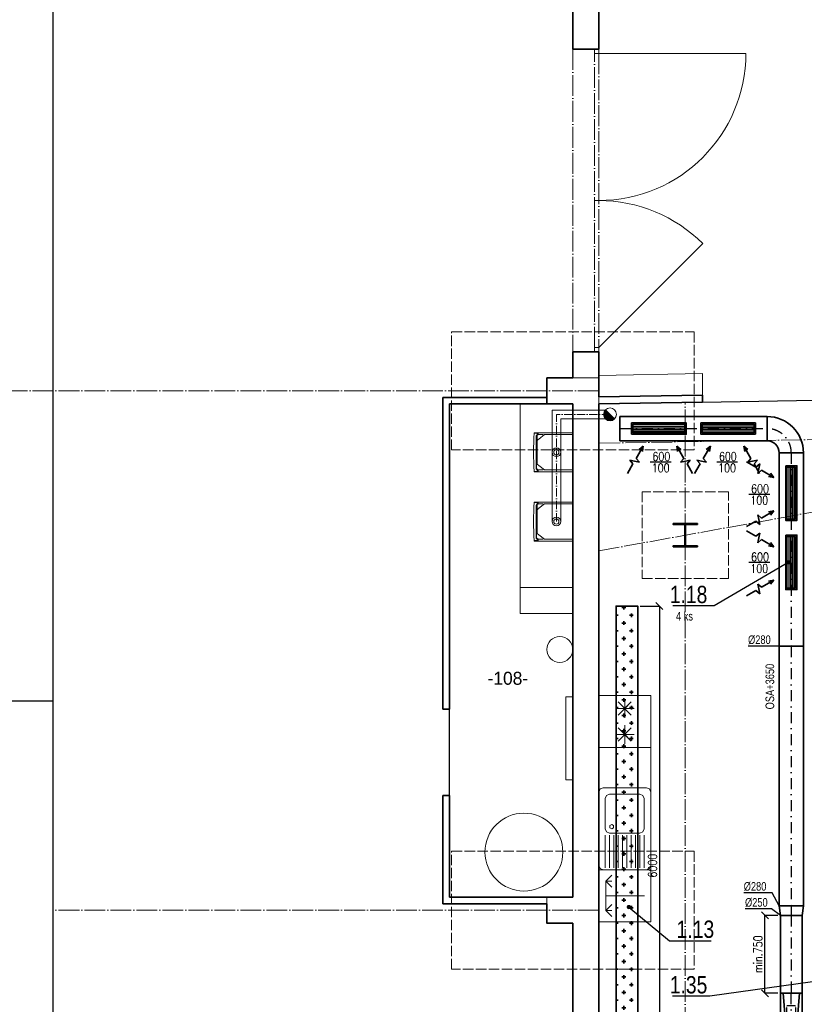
# Model space of a CAD drawing. Header units: millimetres. Extents: x 161070 to 520640, y 9197 to 248394.
# Tile 85 of 137: x 180706 to 189772, y 126389 to 137765. Entities that reach past the tile are written whole.
import ezdxf
from ezdxf.enums import TextEntityAlignment as Align

# ---------------------------------------------------------------- set-up
doc = ezdxf.new("R2010")
doc.units = ezdxf.units.MM
doc.header["$LTSCALE"] = 10
for name, pattern in [('ACAD_ISO02W100', [15, 12, -3]), ('ACAD_ISO04W100', [30, 24, -3, 0, -3]), ('ACAD_ISO10W100', [18, 12, -3, 0, -3]), ('AUSGEZOGEN', [0]), ('DASHDOT', [25.4, 12.7, -6.35, 0, -6.35]), ('ČÁRKOVANÁ', [0.75, 0.5, -0.25])]:
    doc.linetypes.add(name, pattern=pattern)
doc.layers.get('Defpoints').update_dxf_attribs({"color": 252})
doc.layers.add('netisk', color=253, linetype='Continuous', plot=False)
for name, color, linetype, lineweight in [('NS_tenka', 253, 'Continuous', 9), ('NS_tlusta', 253, 'Continuous', 15), ('NS_velmi_tlusta', 253, 'Continuous', 35), ('tlusta', 253, 'Continuous', 15), ('velmi_tlusta', 253, 'Continuous', 35), ('VZT Odvod', 5, 'Continuous', 35), ('VZT Privod', 6, 'Continuous', 35), ('VZT-koty', 4, 'Continuous', 25)]:
    doc.layers.add(name, color=color, linetype=linetype, lineweight=lineweight)
for name, color, linetype in [('T_zarizeni', 4, 'Continuous'), ('VZT CM', 1, 'Continuous'), ('VZT Odvod-pozice_odkaz', 7, 'Continuous'), ('VZT Odvod-pozice_text', 7, 'Continuous'), ('VZT Privod-pozice_odkaz', 7, 'Continuous'), ('VZT Privod-pozice_text', 7, 'Continuous')]:
    doc.layers.add(name, color=color, linetype=linetype)
doc.layers.add('zarizovaci predmety', color=253, linetype='Continuous', lineweight=9, transparency=0.3)
doc.styles.add('AR-KOTY', font='simplex', dxfattribs={"width": 0.7})
doc.styles.add('Arial', font='arial.ttf')
doc.styles.add('laplan N', font='txt')
doc.styles.add('Romans', font='romans.shx', dxfattribs={"width": 0.8})
doc.styles.get("Standard").update_dxf_attribs({"font": 'ic-simplex.shx', "width": 0.8})
doc.dimstyles.new('CADKON', dxfattribs={"dimscale": 50, "dimtxt": 2.5, "dimasz": 2.5, "dimexe": 1.8, "dimexo": 5, "dimgap": 0.6, "dimtad": 1, "dimrnd": 1, "dimtxsty": 'Standard', "dimblk1": 'ARCHTICK', "dimblk2": 'ARCHTICK', "dimsah": 1, "dimcen": 2.5, "dimadec": 1, "dimazin": 2, "dimtfac": 1, "dimtdec": 4, "dimtix": 1, "dimtmove": 1, "dimatfit": 3, "dimldrblk": 'OPEN30', "dimfxl": 5, "dimtolj": 1, "dimarcsym": 0})
doc.dimstyles.new('Standa 50', dxfattribs={"dimtxt": 100, "dimasz": 80, "dimexe": 0, "dimexo": 30, "dimgap": 30, "dimtad": 1, "dimdec": 0, "dimrnd": 1, "dimdsep": 46, "dimtxsty": 'Romans', "dimblk": 'OBLIQUE', "dimcen": 0, "dimclrd": 256, "dimclre": 256, "dimclrt": 256, "dimadec": 0, "dimazin": 0, "dimtfac": 1, "dimtdec": 0, "dimtofl": 0, "dimtmove": 0, "dimatfit": 3, "dimldrblk": 'OBLIQUE', "dimfxl": 1, "dimtvp": 1.1, "dimtolj": 1, "dimlwd": -1, "dimlwe": -1, "dimarcsym": 0})

# ---------------------------------------------------------------- blocks, each defined once
blk = doc.blocks.new('ad_zariz-mycka')
at = {"layer": 'zarizovaci predmety'}
for p, q in [((130, -80), (60, -150)), ((300, -80), (130, -80)), ((130, -80), (130, -150)), ((130, -80), (200, -150)), ((300, -80), (300, -530)), ((300, -80), (470, -80)), ((470, -80), (400, -150)), ((470, -80), (470, -150)), ((470, -80), (540, -150))]:
    blk.add_line(p, q, dxfattribs=at)
blk.add_lwpolyline([(0, 0), (600, 0), (600, -600), (0, -600)], close=True, dxfattribs=at)
blk = doc.blocks.new('ad_mraznicka')
at = {"layer": 'zarizovaci predmety', "ltscale": 15}
blk.add_lwpolyline([(-20, 0), (-20, -600), (580, -600), (580, 0)], close=True, dxfattribs=at)
for points in [[(131, -192), (131, -408), (131, -300), (239, -300), (23, -300), (131, -300), (207, -224), (54, -376), (131, -300), (54, -224), (207, -376)], [(429, -192), (429, -408), (429, -300), (321, -300), (537, -300), (429, -300), (353, -224), (506, -376), (429, -300), (506, -224), (353, -376)]]:
    blk.add_lwpolyline(points, dxfattribs=at)
blk = doc.blocks.new('CA0501B2$')
at = {"color": 0, "linetype": 'AUSGEZOGEN'}
for p, q in [((-0.46, -0.015), (-0.425, 0)), ((-0.425, 0), (-0.05, 0)), ((-0.05, 0), (0.425, 0)), ((0.46, -0.015), (0.425, 0)), ((-0.46, -0.015), (-0.475, -0.05)), ((-0.475, -0.55), (-0.475, -0.05)), ((-0.45, -0.075), (-0.075, -0.075)), ((-0.035, -0.09), (-0.05, -0.125)), ((0, -0.075), (-0.035, -0.09)), ((0.35, -0.075), (0, -0.075)), ((0.385, -0.09), (0.35, -0.075)), ((0.4, -0.125), (0.385, -0.09)), ((0.46, -0.015), (0.475, -0.05)), ((0.475, -0.55), (0.475, -0.05)), ((-0.075, -0.125), (-0.45, -0.125)), ((-0.45, -0.175), (-0.075, -0.175)), ((-0.075, -0.225), (-0.45, -0.225)), ((-0.05, -0.125), (-0.05, -0.475)), ((0.012, -0.128), (0, -0.15)), ((0.012, -0.172), (0, -0.15)), ((0.037, -0.128), (0.012, -0.128)), ((0.037, -0.172), (0.012, -0.172)), ((0.05, -0.15), (0.037, -0.128)), ((0.05, -0.15), (0.037, -0.172)), ((0.4, -0.475), (0.4, -0.125)), ((-0.45, -0.275), (-0.075, -0.275)), ((-0.075, -0.325), (-0.45, -0.325)), ((-0.45, -0.375), (-0.075, -0.375)), ((-0.075, -0.425), (-0.45, -0.425)), ((-0.475, -0.55), (-0.46, -0.585)), ((-0.45, -0.475), (-0.075, -0.475)), ((-0.075, -0.525), (-0.45, -0.525)), ((-0.05, -0.475), (-0.035, -0.51)), ((-0.035, -0.51), (0, -0.525)), ((0, -0.525), (0.35, -0.525)), ((0.35, -0.525), (0.385, -0.51)), ((0.385, -0.51), (0.4, -0.475)), ((0.475, -0.55), (0.46, -0.585)), ((-0.425, -0.6), (-0.46, -0.585)), ((-0.425, -0.6), (-0.05, -0.6)), ((-0.05, -0.6), (0.425, -0.6)), ((0.425, -0.6), (0.46, -0.585))]:
    blk.add_line(p, q, dxfattribs=at)
blk = doc.blocks.new('*U1929')
at = {"layer": 'zarizovaci predmety'}
blk.add_lwpolyline([(0, 0), (2615, 0), (2615, -600), (0, -600)], close=True, dxfattribs=at)
blk = doc.blocks.new('A$Cd297a756')
at = {"layer": 'NS_tenka', "linetype": 'Continuous'}
for p, q in [((-220, 135), (-220, -267)), ((230, 135), (-220, 135)), ((-199, -193), (-199, 135)), ((209, -193), (209, 135)), ((230, -267), (230, 135)), ((-199, -193), (-148, -259)), ((-199, -261), (-199, -208)), ((209, -193), (158, -259)), ((209, -261), (209, -208)), ((-220, -275), (-220, -308)), ((-220, -275), (-220, -309)), ((-216, -271), (-216, -275)), ((-213, -271), (-216, -271)), ((-214, -272), (-216, -272)), ((-216, -275), (-216, -308)), ((-215, -281), (-215, -308)), ((-214, -272), (-214, -278)), ((-213, -272), (-214, -272)), ((-214, -272), (-214, -272)), ((-213, -271), (-213, -267)), ((-210, -270), (-213, -270)), ((-213, -272), (-213, -271)), ((-210, -271), (-213, -271)), ((-207, -272), (-213, -272)), ((-198, -276), (-211, -276)), ((-210, -264), (-202, -264)), ((-196, -270), (-210, -270)), ((-195, -271), (-210, -271)), ((-204, -272), (-207, -272)), ((-207, -273), (-207, -272)), ((-192, -275), (-205, -275)), ((-199, -272), (-204, -272)), ((-202, -267), (-203, -269)), ((-197, -267), (-202, -267)), ((-184, -285), (-200, -264)), ((-199, -272), (-199, -271)), ((-199, -271), (-195, -271)), ((-199, -271), (-195, -271)), ((-194, -279), (-194, -275)), ((-192, -281), (-192, -274)), ((-190, -277), (-190, -281)), ((-186, -287), (-184, -285)), ((196, -287), (-186, -287)), ((-184, -285), (194, -285)), ((-147, -258), (-148, -259)), ((-147, -258), (-134, -275)), ((200, -277), (-130, -277)), ((-5, -318), (-5, -318)), ((157, -258), (144, -275)), ((157, -258), (158, -259)), ((194, -285), (210, -264)), ((196, -287), (194, -285)), ((200, -277), (200, -281)), ((202, -281), (202, -274)), ((202, -275), (215, -275)), ((204, -279), (204, -275)), ((209, -271), (205, -271)), ((209, -271), (205, -271)), ((205, -271), (220, -271)), ((206, -270), (220, -270)), ((207, -267), (212, -267)), ((208, -276), (221, -276)), ((209, -272), (209, -271)), ((209, -272), (214, -272)), ((220, -264), (212, -264)), ((212, -267), (213, -269)), ((214, -272), (217, -272)), ((217, -272), (223, -272)), ((217, -273), (217, -272)), ((220, -270), (223, -270)), ((220, -271), (223, -271)), ((223, -271), (223, -267)), ((223, -272), (223, -271)), ((223, -271), (226, -271)), ((223, -272), (224, -272)), ((224, -272), (224, -278)), ((224, -272), (226, -272)), ((224, -272), (224, -272)), ((225, -281), (225, -308)), ((226, -271), (226, -275)), ((226, -275), (226, -308)), ((230, -275), (230, -308))]:
    blk.add_line(p, q, dxfattribs=at)
at = {"layer": 'NS_tenka', "ltscale": 2}
for radius in [50, 30]:
    blk.add_circle((5, -55), radius, dxfattribs=at)
at = {"layer": 'NS_tenka', "linetype": 'Continuous'}
for centre, radius, start, end in [((-216, -267), 4.26, 180, 270), ((-216, -275), 4.26, 90, 180), ((-216, -308), 4.26, 180, 263.1442), ((-216, -267), 4.26, 261.6654, 261.7294), ((-215, -308), 0.813, 183.7481, 202.7236), ((-215, -308), 0.82, 240.6223, 259.3685), ((0, 4113), 4431, 267.2028, 272.9486), ((-211, -281), 4.26, 90, 180), ((-215, -308), 0.355, 263.1493, 0), ((-215, -308), 0.355, 263.1139, 263.1493), ((-210, -267), 2.84, 90, 180), ((-205, -273), 2.13, 180, 270), ((-204, -269), 1.14, 270, 330), ((-202, -261), 2.84, 270, 0), ((-198, -281), 4.26, 8.2352, 90), ((-185, -279), 8.52, 180, 188.2352), ((-185, -279), 8.52, 188.2352, 264.6847), ((-186, -281), 6.39, 180.0043, 218.5096), ((-186, -281), 3.55, 180.0049, 294.6258), ((-21, 972), 1237, 264.1054, 264.1495), ((-130, -272), 4.26, 217.5, 270), ((140, -272), 4.26, 270, 322.5), ((31, 972), 1237, 275.8505, 275.8946), ((196, -281), 3.55, 245.3742, 359.9951), ((195, -279), 8.52, 275.3153, 351.7648), ((196, -281), 6.39, 321.4904, 359.9957), ((208, -281), 4.26, 90, 171.7648), ((195, -279), 8.52, 351.7648, 0), ((212, -261), 2.84, 180, 270), ((214, -269), 1.14, 210, 270), ((215, -273), 2.13, 270, 0), ((220, -267), 2.84, 0, 90), ((221, -281), 4.26, 0, 90), ((225, -308), 0.82, 280.6315, 299.3777), ((225, -308), 0.355, 180, 276.8507), ((225, -308), 0.355, 276.8507, 276.8861), ((226, -267), 4.26, 270, 0), ((226, -275), 4.26, 0, 90), ((226, -267), 4.26, 278.2706, 278.3346), ((225, -308), 0.813, 337.2764, 356.2519), ((226, -308), 4.26, 276.8558, 0)]:
    blk.add_arc(centre, radius, start, end, dxfattribs=at)
blk = doc.blocks.new('vd')
at = {"layer": 'NS_tlusta'}
h = blk.add_hatch(color=8, dxfattribs=at)
h.dxf.hatch_style = 1
h.paths.add_polyline_path([(187452, 133205, -0.198912), (187474, 133258), (187580, 133152, -0.668179)])
at = {"layer": 'netisk', "color": 8}
for p, q in [((181093, 110399), (181093, 140319)), ((176243, 129894), (181093, 129894))]:
    blk.add_line(p, q, dxfattribs=at)
for points in [[(185672, 133326), (187097, 133326), (187097, 127626), (185672, 127626)], [(187397, 133326), (188597, 133347), (189897, 133369), (189897, 127086), (191597, 127086), (191597, 122674), (188537, 122674), (188537, 122944), (188257, 122944), (188257, 122674), (187397, 122674)]]:
    blk.add_lwpolyline(points, close=True, dxfattribs=at)
at = {"layer": 'NS_tenka', "color": 8, "linetype": 'ACAD_ISO10W100', "ltscale": 0.8}
for p in [(187527, 133205), (186907, 131967)]:
    blk.add_line(p, (186907, 133205), dxfattribs=at)
at = {"layer": 'NS_tlusta', "color": 8}
for p, q in [((188596, 133427), (188596, 133677)), ((187580, 133152), (187474, 133258)), ((186797, 127551), (186797, 127626))]:
    blk.add_line(p, q, dxfattribs=at)
at = {"layer": 'NS_tlusta', "color": 8, "linetype": 'ACAD_ISO04W100'}
blk.add_lwpolyline([(187405, 132871), (190536, 132925), (190555, 133411), (205981, 132860)], dxfattribs=at)
at = {"layer": 'NS_tlusta', "color": 8}
for points in [[(186490, 131205), (186490, 133325), (187097, 133325), (187097, 131205), (186490, 131205)], [(187471, 133255), (186857, 133255), (186857, 131967)], [(187471, 133155), (186957, 133155), (186957, 131967)], [(186490, 130905), (186490, 131205), (187097, 131205), (187097, 130905), (186490, 130905)], [(187017, 128981), (187097, 128981), (187097, 129941), (187017, 129941), (187017, 128981)]]:
    blk.add_lwpolyline(points, dxfattribs=at)
at = {"layer": 'NS_tlusta', "color": 8, "linetype": 'ACAD_ISO02W100'}
blk.add_lwpolyline([(187897, 131309), (188897, 131309), (188897, 132309), (187897, 132309)], close=True, dxfattribs=at)
at = {"layer": 'NS_tlusta', "color": 8}
for centre, radius in [((187527, 133205), 75), ((186947, 130489), 150), ((186532, 128148), 450)]:
    blk.add_circle(centre, radius, dxfattribs=at)
at = {"layer": 'NS_velmi_tlusta', "color": 8}
for p, q in [((186797, 133401), (185597, 133401)), ((185597, 133401), (185597, 129801)), ((186797, 133326), (185672, 133326)), ((185672, 133326), (185672, 129801)), ((188597, 133347), (188596, 133427)), ((188537, 131931), (188537, 131944)), ((188257, 131674), (188537, 131674)), ((188537, 131687), (188537, 131674)), ((185597, 129801), (185672, 129801)), ((185597, 128801), (185597, 127551)), ((185597, 128801), (185672, 128801)), ((185672, 128801), (185672, 127626)), ((186797, 127551), (185597, 127551)), ((186797, 127626), (185672, 127626))]:
    blk.add_line(p, q, dxfattribs=at)
for points in [[(188257, 131674), (188257, 131687), (188393, 131687), (188393, 131931), (188257, 131931), (188257, 131944), (188537, 131944)], [(188537, 131931), (188401, 131931), (188401, 131687), (188537, 131687)]]:
    blk.add_lwpolyline(points, dxfattribs=at)
at = {"layer": 'tlusta', "color": 8, "linetype": 'ACAD_ISO04W100'}
for p, q in [((187097, 137426), (187097, 133926)), ((187347, 133976), (187347, 137376)), ((187397, 137376), (187397, 133976)), ((187397, 133476), (178697, 133476)), ((188397, 120716), (188397, 133343)), ((187397, 131627), (193897, 132809)), ((187397, 127476), (181093, 127476))]:
    blk.add_line(p, q, dxfattribs=at)
at = {"layer": 'tlusta', "color": 8}
for p, q in [((187347, 137426), (187347, 137376)), ((187397, 137426), (187397, 137376)), ((187347, 137376), (189097, 137376)), ((187397, 135676), (187347, 135676)), ((187397, 133976), (188599, 135178)), ((187347, 133976), (187347, 133926)), ((187397, 133976), (187347, 133976)), ((187397, 133976), (187397, 133926)), ((188596, 133677), (187397, 133656)), ((187097, 133626), (187397, 133626)), ((187397, 133406), (187397, 133326))]:
    blk.add_line(p, q, dxfattribs=at)
at = {"layer": 'tlusta', "color": 8, "linetype": 'ACAD_ISO02W100'}
for points in [[(188498, 132795), (185697, 132795), (185697, 134157), (188498, 134157)], [(188498, 126795), (185697, 126795), (185697, 128157), (188498, 128157)]]:
    blk.add_lwpolyline(points, close=True, dxfattribs=at)
at = {"layer": 'tlusta', "color": 8}
for centre, start, end in [((187397, 137376), 270, 0), ((187397, 133976), 45, 90)]:
    blk.add_arc(centre, 1700, start, end, dxfattribs=at)
at = {"layer": 'velmi_tlusta', "color": 8}
for p, q in [((187397, 139546), (187397, 137426)), ((187097, 139326), (187097, 137426)), ((187097, 137426), (187397, 137426)), ((187097, 133926), (187097, 133626)), ((187097, 133926), (187397, 133926)), ((187397, 133926), (187397, 133406)), ((187097, 133326), (187097, 127626)), ((188596, 133427), (187397, 133406)), ((188597, 133347), (187397, 133326)), ((187397, 133326), (187397, 122674)), ((187097, 127326), (187097, 121626))]:
    blk.add_line(p, q, dxfattribs=at)
for points in [[(187097, 133626), (186797, 133626), (186797, 133326), (187097, 133326)], [(187097, 127626), (186797, 127626)], [(186797, 127551), (186797, 127326), (187097, 127326)]]:
    blk.add_lwpolyline(points, dxfattribs=at)
at = {"layer": 'T_zarizeni', "color": 8, "ltscale": 2, "xscale": -1, "rotation": 270}
for p in [(186962, 132762), (186962, 131962)]:
    blk.add_blockref('A$Cd297a756', p, dxfattribs=at)
at = {"layer": 'zarizovaci predmety', "color": 8, "rotation": 90}
for name, p in [('ad_mraznicka', (187397, 129377)), ('*U1929', (187397, 127342)), ('ad_zariz-mycka', (187397, 127342))]:
    blk.add_blockref(name, p, dxfattribs=at)
at = {"layer": 'zarizovaci predmety', "color": 8, "ltscale": 15, "xscale": 1000, "yscale": 1000, "zscale": 1000, "rotation": 90}
blk.add_blockref('CA0501B2$', (187397, 128417), dxfattribs=at)
blk = doc.blocks.new('*U3009', base_point=(900, 125))
at = {"color": 0, "linetype": 'ByBlock', "lineweight": -2}
for p, q in [((0, 250), (0, 0)), ((900, 250), (0, 250)), ((900, 0), (900, 250)), ((0, 0), (900, 0))]:
    blk.add_line(p, q, dxfattribs=at)
at = {"color": 2, "linetype": 'DASHDOT', "lineweight": 25}
blk.add_line((0, 125), (900, 125), dxfattribs=at)
blk = doc.blocks.new('*U3010', base_point=(110, -125))
at = {"color": 0, "linetype": 'ByBlock', "lineweight": -2}
for p, q in [((0, 140), (110, 125)), ((0, 140), (0, -140)), ((0, 140), (0, 140)), ((110, 125), (110, -125)), ((110, 125), (110, 125)), ((110, -125), (0, -140)), ((0, -140), (0, -140)), ((110, -125), (110, -125))]:
    blk.add_line(p, q, dxfattribs=at)
at = {"color": 2, "linetype": 'DASHDOT', "lineweight": 25}
blk.add_line((0, 0), (110, 0), dxfattribs=at)
blk = doc.blocks.new('*U3011', base_point=(3000, 280))
at = {"color": 0, "linetype": 'ByBlock', "lineweight": -2}
for p, q in [((0, 280), (0, 0)), ((3000, 280), (0, 280)), ((3000, 0), (3000, 280)), ((0, 0), (3000, 0))]:
    blk.add_line(p, q, dxfattribs=at)
at = {"color": 2, "linetype": 'DASHDOT', "lineweight": 25}
blk.add_line((0, 140), (3000, 140), dxfattribs=at)
blk = doc.blocks.new('*U2277', base_point=(100.000029, 76.999998))
at = {"color": 0, "linetype": 'ByBlock', "lineweight": -2}
for p, q in [((100.000029, 76.999998), (278.000029, 76.999998)), ((278.000029, 76.999998), (304.513255, 153.999998)), ((331.026481, 76.999998), (304.513255, 153.999998)), ((331.026481, 76.999998), (357.539708, -0.000002)), ((357.539708, -0.000002), (384.052934, 76.999998)), ((384.052934, 76.999998), (620.052934, 76.999998)), ((620.052934, 76.999998), (535.879199, 107.513298)), ((620.052934, 76.999998), (535.879199, 46.486697))]:
    blk.add_line(p, q, dxfattribs=at)
blk = doc.blocks.new('*U2655', base_point=(600, 50))
at = {"color": 0, "linetype": 'ByBlock', "lineweight": -2}
for points in [[(0, 100), (0, 0)], [(0, 100), (600, 100)], [(0, 0), (600, 0)], [(600, 100), (600, 0)]]:
    blk.add_lwpolyline(points, dxfattribs=at)
at = {"color": 2, "linetype": 'ByBlock', "lineweight": 25}
for points in [[(0, 80), (600, 80)], [(0, 60), (600, 60)], [(0, 40), (600, 40)], [(0, 20), (600, 20)]]:
    blk.add_lwpolyline(points, dxfattribs=at)
blk = doc.blocks.new('*U3014', base_point=(0, 140))
at = {"color": 0, "lineweight": -2}
for p, q in [((0, 420), (0, 140)), ((0, 420), (0, 420)), ((0, 140), (0, 140)), ((140, 0), (420, 0)), ((140, 0), (140, 0)), ((420, 0), (420, 0))]:
    blk.add_line(p, q, dxfattribs=at)
at = {"color": 2, "linetype": 'DASHDOT', "lineweight": 25}
for p, q in [((0, 280), (0, 280)), ((280, 0), (280, 0))]:
    blk.add_line(p, q, dxfattribs=at)
at = {"color": 0, "lineweight": -2}
for radius in [420, 140]:
    blk.add_arc((0, 0), radius, 0, 90, dxfattribs=at)
at = {"color": 2, "linetype": 'DASHDOT', "lineweight": 25}
blk.add_arc((0, 0), 280, 0, 90, dxfattribs=at)
blk = doc.blocks.new('*U3018', base_point=(2233.816394, 140))
at = {"color": 0, "linetype": 'ByBlock', "lineweight": -2}
for p, q in [((0, 280), (0, 0)), ((2233.816394, 280), (0, 280)), ((2233.816394, 0), (2233.816394, 280)), ((0, 0), (2233.816394, 0))]:
    blk.add_line(p, q, dxfattribs=at)
at = {"color": 2, "linetype": 'DASHDOT', "lineweight": 25}
blk.add_line((0, 140), (2233.816394, 140), dxfattribs=at)
blk = doc.blocks.new('*U3017', base_point=(1700, 140))
at = {"color": 0, "linetype": 'ByBlock', "lineweight": -2}
for p, q in [((0, 280), (0, 0)), ((1700, 280), (0, 280)), ((1700, 0), (1700, 280)), ((0, 0), (1700, 0))]:
    blk.add_line(p, q, dxfattribs=at)
at = {"color": 2, "linetype": 'DASHDOT', "lineweight": 25}
blk.add_line((0, 140), (1700, 140), dxfattribs=at)
blk = doc.blocks.new('_OBLIQUE')
at = {"color": 0, "linetype": 'ByBlock'}
blk.add_line((-0.5, -0.5), (0.5, 0.5), dxfattribs=at)
blk = doc.blocks.new('*D3324')
at = {"layer": 'Defpoints', "color": 0}
for p in [(189317, 127417), (189497, 127417), (189497, 126517)]:
    blk.add_point(p, dxfattribs=at)
at = {"layer": 'VZT-koty'}
for p, q in [((189467, 127417), (189317, 127417)), ((189317, 126517), (189317, 127417)), ((189467, 126517), (189317, 126517))]:
    blk.add_line(p, q, dxfattribs=at)
at = {"layer": 'VZT-koty', "xscale": 80, "yscale": 80, "zscale": 80}
for p, rotation in [((189317, 127417), 90), ((189317, 126517), 270)]:
    blk.add_blockref('_OBLIQUE', p, dxfattribs=dict(at, rotation=rotation))
at = {"layer": 'VZT-koty', "insert": (189237, 126967), "char_height": 100, "attachment_point": 5, "rotation": 90, "style": 'Romans'}
blk.add_mtext('\\A1;min.750', dxfattribs=at)
blk = doc.blocks.new('_ArchTick')
at = {"color": 0, "const_width": 0.15}
blk.add_lwpolyline([(-0.5, -0.5), (0.5, 0.5)], dxfattribs=at)
blk = doc.blocks.new('*D3569')
at = {"layer": 'Defpoints', "color": 0}
for p in [(187847, 130991), (187847, 124991), (188098, 124991)]:
    blk.add_point(p, dxfattribs=at)
at = {"layer": 'VZT-koty'}
for p, q in [((187877, 130991), (188098, 130991)), ((188098, 130991), (188098, 124991)), ((187877, 124991), (188098, 124991))]:
    blk.add_line(p, q, dxfattribs=at)
at = {"layer": 'VZT-koty', "xscale": 80, "yscale": 80, "zscale": 80}
for p, rotation in [((188098, 130991), 90), ((188098, 124991), 270)]:
    blk.add_blockref('_OBLIQUE', p, dxfattribs=dict(at, rotation=rotation))
at = {"layer": 'VZT-koty', "insert": (188018, 127991), "char_height": 100, "attachment_point": 5, "rotation": 90, "style": 'Romans'}
blk.add_mtext('\\A1;6000', dxfattribs=at)
blk = doc.blocks.new('*U3007', base_point=(-125, 380))
at = {"color": 0, "linetype": 'ByBlock', "lineweight": -2}
for p, q in [((-125, 380), (-125, 0)), ((125, 380), (-125, 380)), ((-62.5, 380), (-93.75, 0)), ((62.5, 380), (93.75, 0)), ((125, 0), (125, 380)), ((-125, 0), (125, 0))]:
    blk.add_line(p, q, dxfattribs=at)
at = {"color": 2, "linetype": 'DASHDOT', "lineweight": 25}
blk.add_line((0, 380), (0, 0), dxfattribs=at)
at = {"color": 2, "linetype": 'ČÁRKOVANÁ', "lineweight": 25, "ltscale": 0.5}
for p, q in [((50, 240), (-50, 240)), ((-50, 240), (-50, 140)), ((50, 140), (50, 240)), ((-50, 140), (50, 140))]:
    blk.add_line(p, q, dxfattribs=at)

msp = doc.modelspace()

# ---------------------------------------------------------------- hatches: boundary and pattern name
at = {"layer": 'VZT Privod', "transparency": 33554661}
h = msp.add_hatch(dxfattribs=at)
h.set_pattern_fill('BOURANE_KCE', color=3, scale=70, angle=90, style=0)
h.set_pattern_definition([(90, (-376.46, -2e-12), (-532, 533.4), [44.45, -488.95]), (90, (-198.66, 1e-14), (-532, 533.4), [44.45, -488.95]), (90, (-20.86, -2e-12), (-532, 533.4), [44.45, -488.95]), (180, (-0.007, 22.2), (2e-13, 533.4), [43.0784, -3148.9216]), (180, (-532, 555.6), (2e-13, 533.4), [43.0784, -3148.9216]), (180, (-1064, 1089), (2e-13, 533.4), [43.0784, -3148.9216]), (180, (-1596, 1622.4), (2e-13, 533.4), [43.0784, -3148.9216]), (180, (-2128, 2155.8), (2e-13, 533.4), [43.0784, -3148.9216]), (180, (-2660, 2689.2), (2e-13, 533.4), [43.0784, -3148.9216]), (180, (-176.44, 22.2), (2e-13, 533.4), [44.45, -3147.55]), (180, (-708.43, 555.6), (2e-13, 533.4), [44.45, -3147.55]), (180, (-1240.43, 1089), (2e-13, 533.4), [44.45, -3147.55]), (180, (-1772.43, 1622.4), (2e-13, 533.4), [44.45, -3147.55]), (180, (-2304.43, 2155.8), (2e-13, 533.4), [44.45, -3147.55]), (180, (-2836.43, 2689.2), (2e-13, 533.4), [44.45, -3147.55]), (180, (-354.24, 22.2), (2e-13, 533.4), [44.45, -3147.55]), (180, (-886.24, 555.6), (2e-13, 533.4), [44.45, -3147.55]), (180, (-1418.23, 1089), (2e-13, 533.4), [44.45, -3147.55]), (180, (-1950.23, 1622.4), (2e-13, 533.4), [44.45, -3147.55]), (180, (-2482.24, 2155.8), (2e-13, 533.4), [44.45, -3147.55]), (180, (-3014.24, 2689.2), (2e-13, 533.4), [44.45, -3147.55]), (180, (-354.24, 200), (2e-13, 533.4), [44.45, -3147.55]), (180, (-886.24, 733.4), (2e-13, 533.4), [44.45, -3147.55]), (180, (-1418.23, 1266.8), (2e-13, 533.4), [44.45, -3147.55]), (180, (-1950.23, 1800.2), (2e-13, 533.4), [44.45, -3147.55]), (180, (-2482.24, 2333.6), (2e-13, 533.4), [44.45, -3147.55]), (180, (-3014.24, 2867), (2e-13, 533.4), [44.45, -3147.55]), (180, (-354.24, 377.8), (2e-13, 533.4), [44.45, -3147.55]), (180, (-886.24, 911.2), (2e-13, 533.4), [44.45, -3147.55]), (180, (-1418.23, 1444.6), (2e-13, 533.4), [44.45, -3147.55]), (180, (-1950.23, 1978), (2e-13, 533.4), [44.45, -3147.55]), (180, (-2482.24, 2511.4), (2e-13, 533.4), [44.45, -3147.55]), (180, (-3014.24, 3044.8), (2e-13, 533.4), [44.45, -3147.55]), (90, (-376.46, 177.8), (-532, 533.4), [44.45, -488.95]), (90, (-376.46, 355.6), (-532, 533.4), [44.45, -488.95]), (90, (-287.56, 88.9), (-532, 533.4), [44.45, -488.95]), (90, (-287.56, 266.7), (-532, 533.4), [44.45, -488.95]), (90, (-198.66, 177.8), (-532, 533.4), [44.45, -488.95]), (90, (-198.66, 355.6), (-532, 533.4), [44.45, -488.95]), (90, (-109.76, 88.9), (-532, 533.4), [44.45, -488.95]), (90, (-109.76, 266.7), (-532, 533.4), [44.45, -488.95]), (90, (-20.86, 177.8), (-532, 533.4), [44.45, -488.95]), (90, (-20.86, 355.6), (-532, 533.4), [44.45, -488.95]), (180, (-87.53, 111.1), (2e-13, 533.4), [44.45, -3147.55]), (180, (-619.53, 644.5), (2e-13, 533.4), [44.45, -3147.55]), (180, (-1151.54, 1177.9), (2e-13, 533.4), [44.45, -3147.55]), (180, (-1683.54, 1711.3), (2e-13, 533.4), [44.45, -3147.55]), (180, (-2215.53, 2244.7), (2e-13, 533.4), [44.45, -3147.55]), (180, (-2747.53, 2778.1), (2e-13, 533.4), [44.45, -3147.55]), (180, (-265.33, 111.1), (2e-13, 533.4), [44.45, -3147.55]), (180, (-797.33, 644.5), (2e-13, 533.4), [44.45, -3147.55]), (180, (-1329.34, 1177.9), (2e-13, 533.4), [44.45, -3147.55]), (180, (-1861.34, 1711.3), (2e-13, 533.4), [44.45, -3147.55]), (180, (-2393.34, 2244.7), (2e-13, 533.4), [44.45, -3147.55]), (180, (-2925.34, 2778.1), (2e-13, 533.4), [44.45, -3147.55]), (180, (-0.007, 200), (2e-13, 533.4), [43.0784, -3148.9216]), (180, (-532, 733.4), (2e-13, 533.4), [43.0784, -3148.9216]), (180, (-1064, 1266.8), (2e-13, 533.4), [43.0784, -3148.9216]), (180, (-1596, 1800.2), (2e-13, 533.4), [43.0784, -3148.9216]), (180, (-2128, 2333.6), (2e-13, 533.4), [43.0784, -3148.9216]), (180, (-2660, 2867), (2e-13, 533.4), [43.0784, -3148.9216]), (180, (-176.44, 200), (2e-13, 533.4), [44.45, -3147.55]), (180, (-708.43, 733.4), (2e-13, 533.4), [44.45, -3147.55]), (180, (-1240.43, 1266.8), (2e-13, 533.4), [44.45, -3147.55]), (180, (-1772.43, 1800.2), (2e-13, 533.4), [44.45, -3147.55]), (180, (-2304.43, 2333.6), (2e-13, 533.4), [44.45, -3147.55]), (180, (-2836.43, 2867), (2e-13, 533.4), [44.45, -3147.55]), (180, (-87.53, 288.9), (2e-13, 533.4), [44.45, -3147.55]), (180, (-619.53, 822.3), (2e-13, 533.4), [44.45, -3147.55]), (180, (-1151.54, 1355.7), (2e-13, 533.4), [44.45, -3147.55]), (180, (-1683.54, 1889.1), (2e-13, 533.4), [44.45, -3147.55]), (180, (-2215.53, 2422.5), (2e-13, 533.4), [44.45, -3147.55]), (180, (-2747.53, 2955.9), (2e-13, 533.4), [44.45, -3147.55]), (180, (-265.33, 288.9), (2e-13, 533.4), [44.45, -3147.55]), (180, (-797.33, 822.3), (2e-13, 533.4), [44.45, -3147.55]), (180, (-1329.34, 1355.7), (2e-13, 533.4), [44.45, -3147.55]), (180, (-1861.34, 1889.1), (2e-13, 533.4), [44.45, -3147.55]), (180, (-2393.34, 2422.5), (2e-13, 533.4), [44.45, -3147.55]), (180, (-2925.34, 2955.9), (2e-13, 533.4), [44.45, -3147.55]), (180, (-0.007, 377.8), (2e-13, 533.4), [43.0784, -3148.9216]), (180, (-532, 911.2), (2e-13, 533.4), [43.0784, -3148.9216]), (180, (-1064, 1444.6), (2e-13, 533.4), [43.0784, -3148.9216]), (180, (-1596, 1978), (2e-13, 533.4), [43.0784, -3148.9216]), (180, (-2128, 2511.4), (2e-13, 533.4), [43.0784, -3148.9216]), (180, (-2660, 3044.8), (2e-13, 533.4), [43.0784, -3148.9216]), (180, (-176.44, 377.8), (2e-13, 533.4), [44.45, -3147.55]), (180, (-708.43, 911.2), (2e-13, 533.4), [44.45, -3147.55]), (180, (-1240.43, 1444.6), (2e-13, 533.4), [44.45, -3147.55]), (180, (-1772.43, 1978), (2e-13, 533.4), [44.45, -3147.55]), (180, (-2304.43, 2511.4), (2e-13, 533.4), [44.45, -3147.55]), (180, (-2836.43, 3044.8), (2e-13, 533.4), [44.45, -3147.55]), (90, (-465.36, 88.9), (-532, 533.4), [44.45, -488.95]), (90, (-465.36, 266.7), (-532, 533.4), [44.45, -488.95]), (180, (-443.13, 111.1), (2e-13, 533.4), [44.45, -3147.55]), (180, (-975.13, 644.5), (2e-13, 533.4), [44.45, -3147.55]), (180, (-1507.13, 1177.9), (2e-13, 533.4), [44.45, -3147.55]), (180, (-2039.13, 1711.3), (2e-13, 533.4), [44.45, -3147.55]), (180, (-2571.14, 2244.7), (2e-13, 533.4), [44.45, -3147.55]), (180, (-3103.14, 2778.1), (2e-13, 533.4), [44.45, -3147.55]), (180, (-443.13, 288.9), (2e-13, 533.4), [44.45, -3147.55]), (180, (-975.13, 822.3), (2e-13, 533.4), [44.45, -3147.55]), (180, (-1507.13, 1355.7), (2e-13, 533.4), [44.45, -3147.55]), (180, (-2039.13, 1889.1), (2e-13, 533.4), [44.45, -3147.55]), (180, (-2571.14, 2422.5), (2e-13, 533.4), [44.45, -3147.55]), (180, (-3103.14, 2955.9), (2e-13, 533.4), [44.45, -3147.55]), (90, (-465.36, 444.5), (-532, 533.4), [44.45, -488.95]), (90, (-287.56, 444.5), (-532, 533.4), [44.45, -488.95]), (90, (-109.76, 444.5), (-532, 533.4), [44.45, -488.95]), (180, (-87.53, 466.7), (2e-13, 533.4), [44.45, -3147.55]), (180, (-619.53, 1000.1), (2e-13, 533.4), [44.45, -3147.55]), (180, (-1151.54, 1533.5), (2e-13, 533.4), [44.45, -3147.55]), (180, (-1683.54, 2066.9), (2e-13, 533.4), [44.45, -3147.55]), (180, (-2215.53, 2600.3), (2e-13, 533.4), [44.45, -3147.55]), (180, (-2747.53, 3133.7), (2e-13, 533.4), [44.45, -3147.55]), (180, (-265.33, 466.7), (2e-13, 533.4), [44.45, -3147.55]), (180, (-797.33, 1000.1), (2e-13, 533.4), [44.45, -3147.55]), (180, (-1329.34, 1533.5), (2e-13, 533.4), [44.45, -3147.55]), (180, (-1861.34, 2066.9), (2e-13, 533.4), [44.45, -3147.55]), (180, (-2393.34, 2600.3), (2e-13, 533.4), [44.45, -3147.55]), (180, (-2925.34, 3133.7), (2e-13, 533.4), [44.45, -3147.55]), (180, (-443.13, 466.7), (2e-13, 533.4), [44.45, -3147.55]), (180, (-975.13, 1000.1), (2e-13, 533.4), [44.45, -3147.55]), (180, (-1507.13, 1533.5), (2e-13, 533.4), [44.45, -3147.55]), (180, (-2039.13, 2066.9), (2e-13, 533.4), [44.45, -3147.55]), (180, (-2571.14, 2600.3), (2e-13, 533.4), [44.45, -3147.55]), (180, (-3103.14, 3133.7), (2e-13, 533.4), [44.45, -3147.55])])
h.paths.add_polyline_path([(187847.2, 124991.4), (187847.2, 130991), (187597.2, 130991), (187597.2, 124991.4)])

# ---------------------------------------------------------------- linework, layer by layer
at = {"layer": 'VZT Odvod', "color": 2}
for points in [[(187777.2, 132975.6), (188407.2, 132975.6), (188407.2, 133105.6), (187777.2, 133105.6)], [(189207.2, 132975.6), (188577.2, 132975.6), (188577.2, 133105.6), (189207.2, 133105.6)], [(189557.2, 132610.8), (189557.2, 131980.8), (189687.2, 131980.8), (189687.2, 132610.8)], [(189557.2, 131810.8), (189557.2, 131180.8), (189687.2, 131180.8), (189687.2, 131810.8)]]:
    msp.add_lwpolyline(points, close=True, dxfattribs=at)
at = {"layer": 'VZT Privod'}
msp.add_lwpolyline([(187847.2, 124991.4), (187847.2, 130991), (187597.2, 130991), (187597.2, 124991.4)], close=True, dxfattribs=at)
at = {"layer": 'VZT-koty'}
for p, q in [((188232.6, 132654.1), (187991.8, 132654.1)), ((189000.6, 132654.1), (188759.8, 132654.1)), ((189372, 132280.4), (189131.2, 132280.4)), ((189372, 131493.1), (189131.2, 131493.1)), ((189482.2, 130526.8), (189122.2, 130526.8)), ((189400.2, 127676.8), (189072.2, 127676.8)), ((189482.2, 127526.8), (189400.2, 127676.8)), ((189391.7, 127491.8), (189087.2, 127491.8)), ((189497.2, 127416.8), (189391.7, 127491.8))]:
    msp.add_line(p, q, dxfattribs=at)

# ---------------------------------------------------------------- block references
at = {"layer": 'VZT Odvod'}
msp.add_blockref('vd', (0, 0), dxfattribs=at)
for name, p, rotation in [('*U3017', (189342.2, 133040.6), 360), ('*U3014', (189342.2, 132900.6), 360), ('*U3018', (189622.2, 130526.8), 270), ('*U3011', (189762.2, 127526.8), 270), ('*U3010', (189497.2, 127416.8), 270), ('*U3009', (189622.2, 126516.8), 270)]:
    msp.add_blockref(name, p, dxfattribs=dict(at, rotation=rotation))
at = {"layer": 'VZT Odvod', "color": 2, "xscale": -1}
for p, rotation in [((188392.2, 133040.6), 179.9999999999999), ((189622.2, 131995.8), 89.99999999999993), ((189622.2, 131195.8), 89.99999999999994)]:
    msp.add_blockref('*U2655', p, dxfattribs=dict(at, rotation=rotation))
at = {"layer": 'VZT Odvod', "color": 2, "rotation": 180.0000000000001}
msp.add_blockref('*U2655', (188592.2, 133040.6), dxfattribs=at)
at = {"layer": 'VZT Odvod', "yscale": 0.7, "zscale": 0.7}
for p, xscale, rotation in [((187729.5, 132523.9), 0.7, 60.00000000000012), ((188479.5, 132523.9), -0.7, 299.9999999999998), ((188504.8, 132523.9), 0.7, 60.00000000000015), ((189254.8, 132523.9), -0.7, 299.9999999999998), ((189105.5, 132658.4), 0.7, 330.0000000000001), ((189105.5, 131908.4), -0.7, 209.9999999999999), ((189105.5, 131858.4), 0.7, 330.0000000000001), ((189105.5, 131108.4), -0.7, 209.9999999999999)]:
    msp.add_blockref('*U2277', p, dxfattribs=dict(at, xscale=xscale, rotation=rotation))
at = {"layer": 'VZT Odvod', "xscale": -1, "rotation": 180}
msp.add_blockref('*U3007', (189497.2, 126136.8), dxfattribs=at)

# ---------------------------------------------------------------- texts
at = {"layer": 'VZT CM', "insert": (186112.5, 130231.2), "char_height": 150, "attachment_point": 1, "style": 'laplan N'}
msp.add_mtext_dynamic_manual_height_columns('{\\F.shx.shx.shx.shx;-108-}', width=5545.815, gutter_width=500, heights=[5545.8], dxfattribs=at)
at = {"layer": 'VZT Odvod-pozice_text', "color": 210, "insert": (188652.1, 131021.6), "char_height": 200, "width": 400.68, "attachment_point": 9, "style": 'Arial'}
msp.add_mtext('{\\W0.8;1.18}', dxfattribs=at)
at = {"layer": 'VZT Privod-pozice_text', "color": 210, "char_height": 200, "style": 'Arial'}
for s, insert, attachment_point in [('\\W0.8\\H200.0\\C210;1.13', (188296.2, 127154.1), 7), ('\\W0.8\\H200.0\\C210;1.35', (188651.9, 126512), 9)]:
    msp.add_mtext(s, dxfattribs=dict(at, insert=insert, attachment_point=attachment_point))
at = {"layer": 'VZT-koty', "style": 'AR-KOTY', "width": 0.8}
for s, p in [('600', (188223.6, 132669.1)), ('600', (188991.5, 132669.1)), ('100', (188215, 132536)), ('100', (188982.9, 132536)), ('600', (189363, 132295.4)), ('100', (189354.4, 132162.3)), ('600', (189363, 131508.1)), ('100', (189354.4, 131375))]:
    msp.add_text(s, height=100, dxfattribs=at).set_placement(p, align=Align.RIGHT)
at = {"layer": 'VZT-koty', "width": 0.8}
for s, p in [('4 ks', (188289.6, 130823.2)), ('%%c280', (189122.2, 130551.8)), ('%%c280', (189072.2, 127701.8)), ('%%c250', (189087.2, 127516.8))]:
    msp.add_text(s, height=100, dxfattribs=at).set_placement(p)
msp.add_text('OSA+3650', height=100, rotation=90, dxfattribs=at).set_placement((189423.9, 130060.2), align=Align.CENTER)

# ---------------------------------------------------------------- dimensions: what is measured, and where the dimension line sits
at = {"layer": 'VZT-koty'}
dim = msp.add_linear_dim(base=(188098.5, 124991.4), p1=(187847.2, 130991), p2=(187847.2, 124991.4), angle=90, dimstyle='Standa 50', dxfattribs=at)
dim.commit()
dim.dimension.update_dxf_attribs({"geometry": '*D3569', "text_midpoint": (188018.5, 127991.2)})
dim = msp.add_linear_dim(base=(189316.6, 127416.8), p1=(189497.2, 126516.8), p2=(189497.2, 127416.8), angle=90, text='min.750', dimstyle='Standa 50', dxfattribs=at)
dim.commit()
dim.dimension.update_dxf_attribs({"geometry": '*D3324', "text_midpoint": (189236.6, 126966.8)})

# ---------------------------------------------------------------- leaders
at = {"layer": 'VZT Odvod-pozice_odkaz', "color": 102, "annotation_type": 0, "has_hookline": 1, "hookline_direction": 1, "text_width": 400.5}
msp.add_leader([(189592.2, 131495.8), (188732.1, 130991.6), (188682.1, 130991.6)], dimstyle='CADKON', override={"dimscale": 50, "dimasz": 1, "dimgap": 0.6, "dimldrblk": 'Dot'}, dxfattribs=at)
at = {"layer": 'VZT Privod-pozice_odkaz', "color": 102, "annotation_type": 0, "has_hookline": 1}
for points, hookline_direction, text_width in [([(187744.9, 127513.3), (188216.2, 127124.1), (188266.2, 127124.1)], 0, 400.2), ([(190282.2, 126706.3), (188681.9, 126482)], 1, 401.3)]:
    msp.add_leader(points, dimstyle='CADKON', override={"dimscale": 50, "dimasz": 1, "dimgap": 0.6, "dimldrblk": 'Dot'}, dxfattribs=dict(at, hookline_direction=hookline_direction, text_width=text_width))

doc.saveas('drawing.dxf')
